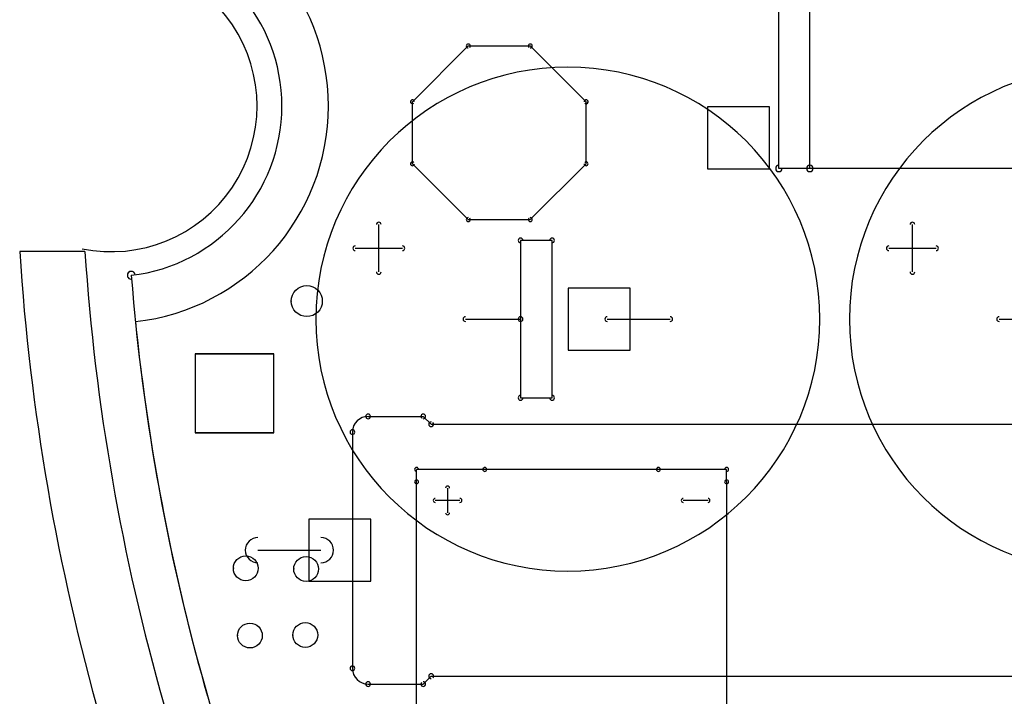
# Model space of a CAD drawing. Header units: millimetres. Extents: x -23.3 to 23.3, y -17.7 to 20.7.
# Tile 4 of 10: x -23.3 to -7.4, y -9.5 to 1.4. Entities that reach past the tile are written whole.
import ezdxf

# ---------------------------------------------------------------- set-up
doc = ezdxf.new("R2010")
doc.units = ezdxf.units.MM
doc.header["$MEASUREMENT"] = 0
doc.layers.add('Board_Sketch1', color=7, linetype='Continuous')
doc.layers.add('Plytka dolna1_Sketch1', color=7, linetype='Continuous')

# ---------------------------------------------------------------- blocks, each defined once
blk = doc.blocks.new('Plytkadolna1')
at = {"layer": 'Plytka dolna1_Sketch1'}
for p, q in [((0.6214, 1.5115, 0.15), (0.6214, 1.9915, 0.15)), ((0.6714, 1.5115, 0.15), (0.6714, 1.9915, 0.15)), ((0.0306, 1.6191, 0.15), (0.1206, 1.7091, 0.15)), ((0.1206, 1.7091, 0.15), (0.2206, 1.7091, 0.15)), ((0.2206, 1.7091, 0.15), (0.3106, 1.6191, 0.15)), ((0.0306, 1.5191, 0.15), (0.0306, 1.6191, 0.15)), ((0.3106, 1.5191, 0.15), (0.3106, 1.6191, 0.15)), ((0.5064, 1.611, 0.15), (0.5064, 1.511, 0.15)), ((0.6064, 1.611, 0.15), (0.5064, 1.611, 0.15)), ((0.6064, 1.511, 0.15), (0.6064, 1.611, 0.15)), ((0.0306, 1.5191, 0.15), (0.1206, 1.4291, 0.15)), ((0.2206, 1.4291, 0.15), (0.3106, 1.5191, 0.15)), ((0.5064, 1.511, 0.15), (0.6064, 1.511, 0.15)), ((0.6714, 1.5115, 0.15), (0.6214, 1.5115, 0.15)), ((1.0014, 1.5115, 0.15), (0.6714, 1.5115, 0.15)), ((0.1206, 1.4291, 0.15), (0.2206, 1.4291, 0.15)), ((-0.0237, 1.3447, 0.15), (-0.0237, 1.4209, 0.15)), ((0.8368, 1.3447, 0.15), (0.8368, 1.4209, 0.15)), ((-0.0618, 1.3828, 0.15), (0.0144, 1.3828, 0.15)), ((0.2049, 1.3955, 0.15), (0.2049, 1.2685, 0.15)), ((0.2557, 1.3955, 0.15), (0.2049, 1.3955, 0.15)), ((0.2557, 1.1415, 0.15), (0.2557, 1.3955, 0.15)), ((0.7987, 1.3828, 0.15), (0.8749, 1.3828, 0.15)), ((0.3819, 1.3185, 0.15), (0.2819, 1.3185, 0.15)), ((0.2819, 1.3185, 0.15), (0.2819, 1.2185, 0.15)), ((0.3819, 1.2185, 0.15), (0.3819, 1.3185, 0.15)), ((0.116, 1.2685, 0.15), (0.2049, 1.2685, 0.15)), ((0.2049, 1.2685, 0.15), (0.2049, 1.1415, 0.15)), ((0.3446, 1.2685, 0.15), (0.4462, 1.2685, 0.15)), ((0.9765, 1.2685, 0.15), (1.0654, 1.2685, 0.15)), ((-0.3198, 1.2127, 0.15), (-0.3198, 1.0857, 0.15)), ((-0.1928, 1.2127, 0.15), (-0.3198, 1.2127, 0.15)), ((-0.3198, 1.2121, 0.15), (-0.3198, 1.0851, 0.15)), ((-0.1928, 1.2121, 0.15), (-0.3198, 1.2121, 0.15)), ((-0.1928, 1.0857, 0.15), (-0.1928, 1.2127, 0.15)), ((-0.1928, 1.0851, 0.15), (-0.1928, 1.2121, 0.15)), ((0.2819, 1.2185, 0.15), (0.3819, 1.2185, 0.15)), ((0.2049, 1.1415, 0.15), (0.2557, 1.1415, 0.15)), ((-0.0409, 1.1116, 0.15), (0.048, 1.1116, 0.15)), ((0.0607, 1.0989, 0.15), (0.048, 1.1116, 0.15)), ((0.0607, 1.0989, 0.15), (1.0259, 1.0989, 0.15)), ((-0.3198, 1.0857, 0.15), (-0.1928, 1.0857, 0.15)), ((-0.3198, 1.0851, 0.15), (-0.1928, 1.0851, 0.15)), ((-0.0663, 1.0862, 0.15), (-0.0663, 0.7052, 0.15)), ((0.1472, 1.026, 0.15), (0.0372, 1.026, 0.15)), ((0.0372, 1.006, 0.15), (0.0372, 1.026, 0.15)), ((0.4272, 1.026, 0.15), (0.1472, 1.026, 0.15)), ((0.5372, 1.026, 0.15), (0.4272, 1.026, 0.15)), ((0.5372, 1.006, 0.15), (0.5372, 1.026, 0.15)), ((0.0372, 0.606, 0.15), (0.0372, 1.006, 0.15)), ((0.5372, 1.006, 0.15), (0.5372, 0.606, 0.15)), ((0.0872, 0.996, 0.15), (0.0872, 0.956, 0.15)), ((0.1072, 0.976, 0.15), (0.0672, 0.976, 0.15)), ((0.5072, 0.976, 0.15), (0.4672, 0.976, 0.15)), ((-0.1366, 0.9457, 0.15), (-0.1366, 0.8457, 0.15)), ((-0.0366, 0.9457, 0.15), (-0.1366, 0.9457, 0.15)), ((-0.0366, 0.8457, 0.15), (-0.0366, 0.9457, 0.15)), ((-0.2187, 0.8957, 0.15), (-0.1171, 0.8957, 0.15)), ((-0.1366, 0.8457, 0.15), (-0.0366, 0.8457, 0.15)), ((0.0607, 0.6925, 0.15), (0.048, 0.6798, 0.15)), ((0.0607, 0.6925, 0.15), (1.0259, 0.6925, 0.15)), ((-0.0409, 0.6798, 0.15), (0.048, 0.6798, 0.15))]:
    blk.add_line(p, q, dxfattribs=at)
for centre, radius, start, end in [((-0.455, 1.6123, 0.15), 0.275, 276.7126, 83.2098), ((-0.455, 1.6123, 0.15), 0.275, 276.71, 83.2132), ((-0.455, 1.6123, 0.15), 0.275, 276.71, 83.2132), ((0.1206, 1.7091, 0.15), 0.00317, 90, 270), ((0.1206, 1.7091, 0.15), 0.00318, 315, 135), ((0.2206, 1.7091, 0.15), 0.00318, 45, 225), ((0.2206, 1.7091, 0.15), 0.00317, 270, 90), ((0.2811, 1.2685, 0.15), 0.4064, 90, 270), ((0.2811, 1.2685, 0.15), 0.4064, 270, 90), ((1.1416, 1.2685, 0.15), 0.4064, 90, 270), ((0.0306, 1.6191, 0.15), 0.00317, 0, 180), ((0.0306, 1.6191, 0.15), 0.00318, 135, 315), ((0.3106, 1.6191, 0.15), 0.00318, 0, 180), ((0.3106, 1.6191, 0.15), 0.00318, 225, 45), ((0.0306, 1.5191, 0.15), 0.00318, 45, 225), ((0.0306, 1.5191, 0.15), 0.00318, 180, 0), ((0.3106, 1.5191, 0.15), 0.00317, 180, 0), ((0.3106, 1.5191, 0.15), 0.00318, 315, 135), ((0.6214, 1.5115, 0.15), 0.00508, 90, 270), ((0.6214, 1.5115, 0.15), 0.00508, 180, 0), ((0.6714, 1.5115, 0.15), 0.00508, 90, 270), ((0.6714, 1.5115, 0.15), 0.00508, 180, 0), ((0.6714, 1.5115, 0.15), 0.00508, 270, 90), ((0.1206, 1.4291, 0.15), 0.00318, 90, 270), ((0.1206, 1.4291, 0.15), 0.00318, 225, 45), ((0.2206, 1.4291, 0.15), 0.00318, 135, 315), ((0.2206, 1.4291, 0.15), 0.00317, 270, 90), ((-0.0237, 1.4209, 0.15), 0.00381, 0, 180), ((0.8368, 1.4209, 0.15), 0.00381, 0, 180), ((0.2049, 1.3955, 0.15), 0.00381, 0, 180), ((0.2049, 1.3955, 0.15), 0.00381, 90, 270), ((0.2557, 1.3955, 0.15), 0.00381, 0, 180), ((0.2557, 1.3955, 0.15), 0.00381, 270, 90), ((-0.0618, 1.3828, 0.15), 0.00381, 90, 270), ((0.0144, 1.3828, 0.15), 0.00381, 270, 90), ((0.7987, 1.3828, 0.15), 0.00381, 90, 270), ((0.8749, 1.3828, 0.15), 0.00381, 270, 90), ((-0.4229, 1.3392, 0.15), 0.00635, 4.5164, 184.5164), ((-0.4229, 1.3392, 0.15), 0.00635, 96.694, 276.694), ((3.0101, 1.61, 0.15), 3.4436, 184.5106, 207.8747), ((3.01, 1.61, 0.15), 3.4435, 184.5103, 207.8749), ((3.01, 1.61, 0.15), 3.4435, 184.5103, 207.8749), ((-0.0237, 1.3447, 0.15), 0.00381, 180, 0), ((0.8368, 1.3447, 0.15), 0.00381, 180, 0), ((0.116, 1.2685, 0.15), 0.00381, 90, 270), ((0.2049, 1.2685, 0.15), 0.00381, 0, 180), ((0.2049, 1.2685, 0.15), 0.00381, 270, 90), ((0.3446, 1.2685, 0.15), 0.00381, 90, 270), ((0.4462, 1.2685, 0.15), 0.00381, 270, 90), ((0.9765, 1.2685, 0.15), 0.00381, 90, 270), ((0.2049, 1.2685, 0.15), 0.00381, 180, 0), ((0.2049, 1.1415, 0.15), 0.00381, 90, 270), ((0.2557, 1.1415, 0.15), 0.00381, 270, 90), ((0.2049, 1.1415, 0.15), 0.00381, 180, 0), ((0.2557, 1.1415, 0.15), 0.00381, 180, 0), ((-0.0409, 1.0862, 0.15), 0.0254, 90.0013, 179.9987), ((-0.0409, 1.1116, 0.15), 0.00381, 90, 270), ((-0.0409, 1.1116, 0.15), 0.00381, 270, 90), ((0.048, 1.1116, 0.15), 0.0038, 45, 225), ((0.048, 1.1116, 0.15), 0.00381, 270, 90), ((0.0607, 1.0989, 0.15), 0.00381, 90, 270), ((0.0607, 1.0989, 0.15), 0.0038, 225, 45), ((-0.0663, 1.0862, 0.15), 0.00381, 0, 180), ((-0.0663, 1.0862, 0.15), 0.00381, 180, 0), ((0.0372, 1.026, 0.15), 0.00318, 90, 270), ((0.0372, 1.026, 0.15), 0.00317, 0, 180), ((0.1472, 1.026, 0.15), 0.00318, 90, 270), ((0.1472, 1.026, 0.15), 0.00318, 270, 90), ((0.4272, 1.026, 0.15), 0.00318, 90, 270), ((0.4272, 1.026, 0.15), 0.00318, 270, 90), ((0.5372, 1.026, 0.15), 0.00318, 0, 180), ((0.5372, 1.026, 0.15), 0.00318, 270, 90), ((0.0372, 1.006, 0.15), 0.00317, 0, 180), ((0.0372, 1.006, 0.15), 0.00317, 180, 0), ((0.5372, 1.006, 0.15), 0.00318, 0, 180), ((0.5372, 1.006, 0.15), 0.00318, 180, 0), ((0.0872, 0.996, 0.15), 0.00317, 0, 180), ((0.0672, 0.976, 0.15), 0.00318, 90, 270), ((0.1072, 0.976, 0.15), 0.00318, 270, 90), ((0.4672, 0.976, 0.15), 0.00318, 90, 270), ((0.5072, 0.976, 0.15), 0.00318, 270, 90), ((0.0872, 0.956, 0.15), 0.00317, 180, 0), ((-0.2187, 0.8957, 0.15), 0.0203, 90, 270), ((-0.1171, 0.8957, 0.15), 0.0203, 270, 90), ((-0.0663, 0.7052, 0.15), 0.00381, 0, 180), ((-0.0663, 0.7052, 0.15), 0.00381, 180, 0), ((-0.0409, 0.7052, 0.15), 0.0254, 180.0013, 269.9987), ((-0.0409, 0.6798, 0.15), 0.00381, 90, 270), ((-0.0409, 0.6798, 0.15), 0.00381, 270, 90), ((0.048, 0.6798, 0.15), 0.00381, 270, 90), ((0.0607, 0.6925, 0.15), 0.00381, 90, 270), ((0.0607, 0.6925, 0.15), 0.0038, 315, 135), ((0.048, 0.6798, 0.15), 0.0038, 135, 315)]:
    blk.add_arc(centre, radius, start, end, dxfattribs=at)
blk = doc.blocks.new('Board')
at = {"layer": 'Board_Sketch1'}
blk.add_line((-0.0309, 1.5245, 0.1536), (-0.1361, 1.5245, 0.1536), dxfattribs=at)
for centre, radius in [((0.3269, 1.4442, 0.1536), 0.025), ((0.2284, 1.0132, 0.1536), 0.02), ((0.3258, 1.0121, 0.1536), 0.02), ((0.2351, 0.9047, 0.1536), 0.02), ((0.3244, 0.9056, 0.1536), 0.02)]:
    blk.add_circle(centre, radius, dxfattribs=at)
for centre, radius, start, end in [((0.0117, 1.759, 0.1536), 0.35, 276.3688, 83.5488), ((0.0117, 1.759, 0.1536), 0.235, 258.39, 101.61), ((3.4767, 1.759, 0.1536), 3.6205, 183.7146, 208.0343), ((3.4767, 1.759, 0.1536), 3.5155, 183.8257, 208.0343), ((3.4754, 1.7567, 0.1536), 3.4423, 185.7601, 196.0201)]:
    blk.add_arc(centre, radius, start, end, dxfattribs=at)
for p in [(0.3019, 1.4442, 0.1536), (0.2084, 1.0132, 0.1536), (0.3058, 1.0121, 0.1536), (0.3044, 0.9056, 0.1536), (0.2151, 0.9047, 0.1536)]:
    blk.add_point(p, dxfattribs=at)
blk = doc.blocks.new('PCBComponent')
blk.add_blockref('Board', (0, 0))
blk = doc.blocks.new('ST-1011_2_1_E')
blk.add_blockref('PCBComponent', (0, 0))

msp = doc.modelspace()

# ---------------------------------------------------------------- block references
at = {"xscale": 10, "yscale": 10, "zscale": 10}
for name, p in [('ST-1011_2_1_E', (-21.967, -17.567, 14.2)), ('Plytkadolna1', (-17.3, -16.1))]:
    msp.add_blockref(name, p, dxfattribs=at)

doc.saveas('drawing.dxf')
